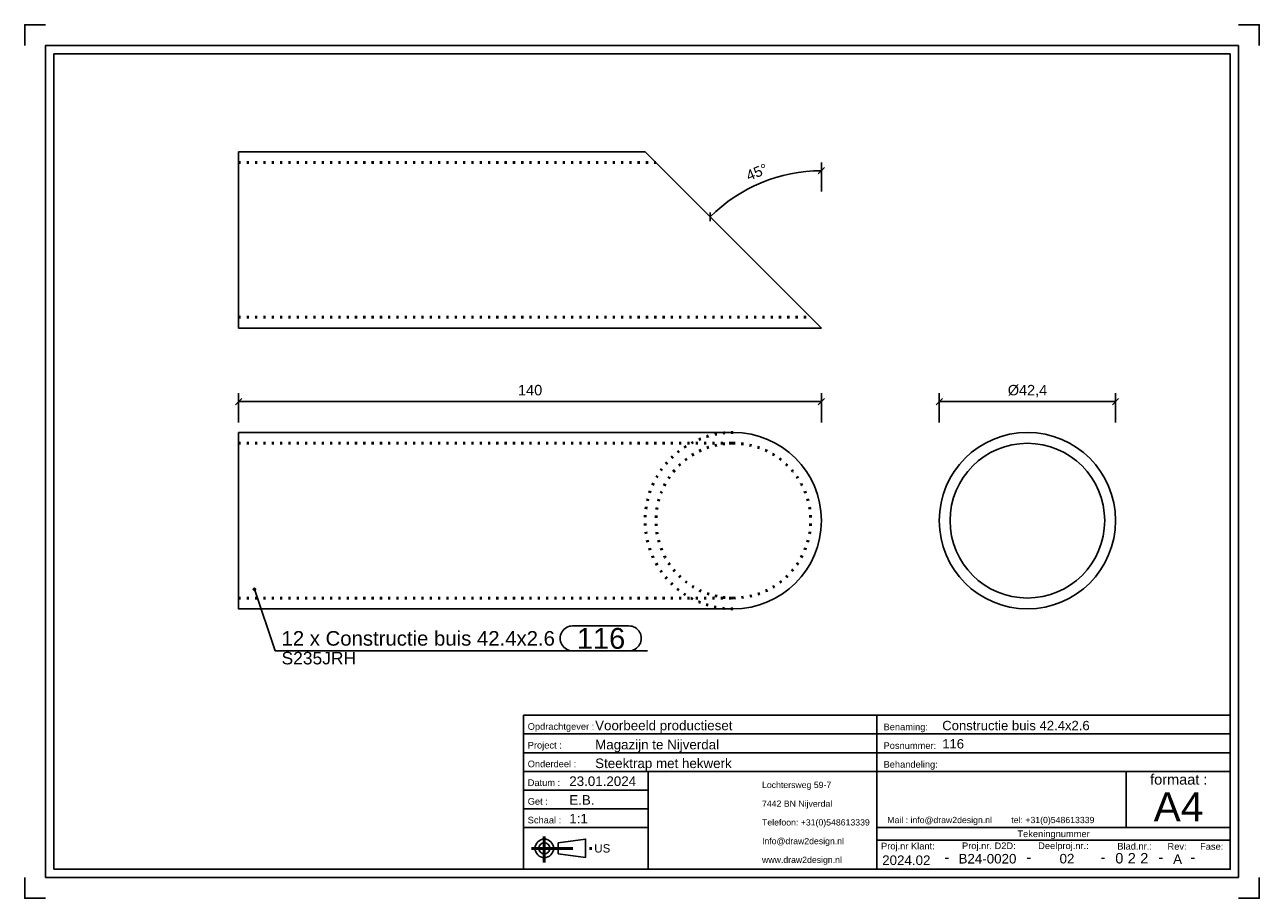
# Model space of a CAD drawing. Header units: millimetres. Extents: x 201 to 498, y -228 to -18.
import ezdxf
from ezdxf.enums import TextEntityAlignment as Align

# ---------------------------------------------------------------- set-up
doc = ezdxf.new("R2010")
doc.units = ezdxf.units.MM
doc.linetypes.add('DOT', pattern=[2, 0.5, -1.5])
doc.linetypes.add('STRICHPUNKT2', pattern=[18.5, 10, -4, 0.5, -4])
doc.layers.get('0').update_dxf_attribs({"linetype": 'CONTINUOUS'})
for name, color, linetype in [('DIM49', 4, 'CONTINUOUS'), ('TXT_ALL', 7, 'CONTINUOUS'), ('TXT_DIM49', 2, 'CONTINUOUS'), ('TXT_YELLOW', 2, 'CONTINUOUS')]:
    doc.layers.add(name, color=color, linetype=linetype)
doc.layers.add('LE_ALL', color=7, linetype='CONTINUOUS', lineweight=50)
doc.styles.add('ARIAL', font='arial.ttf')

# ---------------------------------------------------------------- blocks, each defined once
blk = doc.blocks.new('TFIELD_00005', base_point=(378.54, -218.75))
at = {"layer": 'TXT_YELLOW', "style": 'ARIAL'}
for s, p in [('Lochtersweg 59-7', (378.54, -200.75)), ('7442 BN Nijverdal', (378.54, -205.25)), ('Telefoon: +31(0)548613339', (378.54, -209.75)), ('Info@draw2design.nl', (378.54, -214.25)), ('www.draw2design.nl', (378.54, -218.75))]:
    blk.add_text(s, height=1.5, dxfattribs=at).set_placement(p, align=Align.MIDDLE_LEFT)
blk = doc.blocks.new('FLEX_00004', base_point=(391.35, -221))
blk.add_blockref('TFIELD_00005', (378.54, -218.75))
blk = doc.blocks.new('D2D_00003', base_point=(351.41, -219.14))
blk.add_blockref('FLEX_00004', (391.35, -221))
blk = doc.blocks.new('TFIELD_00007', base_point=(472.75, -206))
at = {"layer": 'TXT_YELLOW', "style": 'ARIAL'}
blk.add_text('A4', height=7, dxfattribs=at).set_placement((472.75, -206), align=Align.MIDDLE_LEFT)
blk = doc.blocks.new('FLEX_00006', base_point=(478.67, -211))
blk.add_blockref('TFIELD_00007', (472.75, -206))
blk = doc.blocks.new('TFIELD_00010', base_point=(408.67, -209.18))
at = {"layer": 'TXT_YELLOW', "style": 'ARIAL'}
blk.add_text('Mail : info@draw2design.nl        tel: +31(0)548613339', height=1.5, dxfattribs=at).set_placement((408.67, -209.18), align=Align.MIDDLE_LEFT)
blk = doc.blocks.new('FLEX_00009', base_point=(408.67, -210.43))
blk.add_blockref('TFIELD_00010', (408.67, -209.18))
blk = doc.blocks.new('DRAW2DESIGNLOGO_00008', base_point=(408.6, -207.51))
blk.add_blockref('FLEX_00009', (408.67, -210.43))
blk = doc.blocks.new('TFIELD_00014', base_point=(338.17, -216))
at = {"layer": 'TXT_YELLOW', "style": 'ARIAL'}
blk.add_text('US', height=2, dxfattribs=at).set_placement((338.17, -216), align=Align.MIDDLE_LEFT)
blk = doc.blocks.new('FLEX_00013', base_point=(338.17, -216))
blk.add_blockref('TFIELD_00014', (338.17, -216))
blk = doc.blocks.new('US_00012', base_point=(327.5, -216))
blk.add_line((329.52, -217.33), (336.08, -218.22))
blk.add_lwpolyline([(329.52, -217.33), (329.52, -214.67), (336.08, -213.78), (336.08, -218.22)])
for radius in [2.22, 1.33]:
    blk.add_circle((326.17, -216), radius)
at = {"layer": 'LE_ALL', "color": 1, "linetype": 'STRICHPUNKT2'}
for p, q in [((326.17, -213.18), (326.17, -219.41)), ((323.06, -216), (337.93, -216))]:
    blk.add_line(p, q, dxfattribs=at)
blk.add_blockref('FLEX_00013', (338.17, -216))
blk = doc.blocks.new('SCHRIFE_00016', base_point=(332.17, -201))
for p, q in [((321.17, -184), (406.17, -184)), ((406.17, -184), (491.17, -184)), ((406.17, -221), (406.17, -184)), ((491.17, -184), (491.17, -221)), ((321.17, -188.5), (406.17, -188.5)), ((406.17, -188.5), (491.17, -188.5)), ((321.17, -193), (406.17, -193)), ((406.17, -193), (491.17, -193)), ((321.17, -197.5), (491.17, -197.5)), ((351.17, -197.5), (351.17, -221)), ((466.17, -197.5), (466.17, -211)), ((351.17, -202), (321.17, -202)), ((351.17, -206.5), (321.17, -206.5)), ((351.17, -211), (321.17, -211)), ((491.17, -211), (406.17, -211)), ((491.17, -214), (406.17, -214))]:
    blk.add_line(p, q)
blk.add_lwpolyline([(491.17, -221), (321.17, -221), (321.17, -184)])
at = {"layer": 'TXT_YELLOW', "style": 'ARIAL'}
for s, height, p in [('Voorbeeld productieset', 2.3, (338.39, -187.6)), ('Constructie buis 42.4x2.6', 2.25, (421.89, -187.6)), ('Magazijn te Nijverdal', 2.3, (338.39, -192.2)), ('116', 2.25, (421.89, -191.99)), ('Steektrap met hekwerk', 2.3, (338.39, -196.7)), ('23.01.2024', 2.3, (332.17, -201)), ('E.B.', 2.3, (332.17, -205.5)), ('1:1', 2.3, (332.17, -210))]:
    blk.add_text(s, height=height, dxfattribs=at).set_placement(p)
for s, height, p in [('2024.02', 2.3, (413.25, -220)), ('-', 2.5, (422.99, -219.34)), ('B24-0020', 2.3, (432.77, -219.64)), ('-', 2.5, (442.74, -219.34)), ('02', 2.3, (451.9, -219.62)), ('-', 2.5, (460.57, -219.34)), ('-', 2.5, (474.5, -219.34)), ('A', 2.3, (478.51, -219.73)), ('-', 2.5, (482.16, -219.34))]:
    blk.add_text(s, height=height, dxfattribs=at).set_placement(p, align=Align.CENTER)
blk = doc.blocks.new('TFIELD_00020', base_point=(469.52, -218.37))
at = {"layer": 'TXT_ALL', "style": 'ARIAL'}
blk.add_text('2', height=2.5, dxfattribs=at).set_placement((469.52, -218.37), align=Align.MIDDLE_LEFT)
blk = doc.blocks.new('2_00019')
blk.add_blockref('TFIELD_00020', (469.52, -218.37))
blk = doc.blocks.new('TELLER1_00018')
blk.add_blockref('2_00019', (0, 0))
blk = doc.blocks.new('TFIELD_00023', base_point=(466.52, -218.37))
at = {"layer": 'TXT_ALL', "style": 'ARIAL'}
blk.add_text('2', height=2.5, dxfattribs=at).set_placement((466.52, -218.37), align=Align.MIDDLE_LEFT)
blk = doc.blocks.new('2_00022')
blk.add_blockref('TFIELD_00023', (466.52, -218.37))
blk = doc.blocks.new('TELLER2_00021')
blk.add_blockref('2_00022', (0, 0))
blk = doc.blocks.new('TFIELD_00026', base_point=(463.52, -218.37))
at = {"layer": 'TXT_ALL', "style": 'ARIAL'}
blk.add_text('0', height=2.5, dxfattribs=at).set_placement((463.52, -218.37), align=Align.MIDDLE_LEFT)
blk = doc.blocks.new('0_00025')
blk.add_blockref('TFIELD_00026', (463.52, -218.37))
blk = doc.blocks.new('TELLER3_00024')
blk.add_blockref('0_00025', (0, 0))
blk = doc.blocks.new('NL_00027', base_point=(322.17, -187.5))
at = {"layer": 'TXT_ALL', "color": 1, "style": 'ARIAL'}
blk.add_text('Tekeningnummer', height=1.6, dxfattribs=at).set_placement((448.67, -212.5), align=Align.MIDDLE_CENTER)
at = {"layer": 'TXT_YELLOW', "style": 'ARIAL'}
for s, p in [('Opdrachtgever :', (322.17, -187.5)), ('Benaming:', (407.77, -187.6)), ('Project :', (322.17, -192)), ('Posnummer:', (407.77, -192.1)), ('Onderdeel :', (322.17, -196.5)), ('Behandeling:', (407.77, -196.6)), ('Datum :', (322.17, -201)), ('Get :', (322.17, -205.5)), ('Schaal :', (322.17, -210)), ('Proj.nr Klant:', (407.17, -216.25)), ('Proj.nr. D2D:', (426.65, -216.18)), ('Deelproj.nr.:', (444.97, -216.17)), ('Blad.nr.:', (464.01, -216.29)), ('Rev:', (476.08, -216.33)), ('Fase:', (483.92, -216.33))]:
    blk.add_text(s, height=1.6, dxfattribs=at).set_placement(p)
blk.add_text('formaat :', height=2.5, dxfattribs=at).set_placement((478.79, -200.68), align=Align.CENTER)
blk = doc.blocks.new('SCHRIFE_00015')
for name, p in [('SCHRIFE_00016', (332.17, -201)), ('NL_00027', (322.17, -187.5)), ('TELLER3_00024', (0, 0)), ('TELLER2_00021', (0, 0)), ('TELLER1_00018', (0, 0))]:
    blk.add_blockref(name, p)
blk = doc.blocks.new('DINA4Q_00002', base_point=(491.17, -25))
for p, q in [((493.17, -23), (493.17, -223)), ((208.17, -221), (208.17, -25)), ((208.17, -25), (491.17, -25)), ((206.17, -223), (493.17, -223))]:
    blk.add_line(p, q)
for points in [[(201.17, -23), (201.17, -18), (206.17, -18)], [(493.17, -18), (498.17, -18), (498.17, -23)], [(206.17, -223), (206.17, -23), (493.17, -23)], [(491.17, -25), (491.17, -221), (208.17, -221)], [(201.17, -223), (201.17, -228), (206.17, -228)], [(493.17, -228), (498.17, -228), (498.17, -223)]]:
    blk.add_lwpolyline(points)
for name, p in [('SCHRIFE_00015', (0, 0)), ('D2D_00003', (351.41, -219.14)), ('FLEX_00006', (478.67, -211)), ('DRAW2DESIGNLOGO_00008', (408.6, -207.51)), ('US_00012', (327.5, -216))]:
    blk.add_blockref(name, p)
blk = doc.blocks.new('_ZBL0016_00001')
blk.add_blockref('DINA4Q_00002', (491.17, -25))
blk = doc.blocks.new('_D1', base_point=(375.36, -55.59))
at = {"layer": 'DIM49', "color": 1}
for p, q in [((392.08, -53.86), (393.55, -52.34)), ((392.82, -58.1), (392.82, -51.1)), ((366.09, -63.12), (366.06, -65.24))]:
    blk.add_line(p, q, dxfattribs=at)
blk.add_ellipse((392.82, -90.92), major_axis=(37.82, 0), ratio=1, start_param=1.570796, end_param=2.356194, dxfattribs=at)
at = {"layer": 'TXT_DIM49', "style": 'ARIAL'}
for s, p in [('45', (375.36, -55.59)), ('°', (378.9, -54.12))]:
    blk.add_text(s, height=2.5, rotation=22.5001, dxfattribs=at).set_placement(p)
blk = doc.blocks.new('Constructie buis 42.4x2.6_00035', base_point=(252.62, -88.32))
for p in [(252.62, -48.52), (392.82, -90.92)]:
    blk.add_line(p, (350.42, -48.52))
blk.add_lwpolyline([(252.62, -48.52), (252.62, -90.92), (392.82, -90.92)])
at = {"layer": 'LE_ALL', "color": 3, "linetype": 'DOT'}
for p, q in [((252.62, -51.12), (353.02, -51.12)), ((252.62, -88.32), (390.22, -88.32))]:
    blk.add_line(p, q, dxfattribs=at)
blk.add_blockref('_D1', (375.36, -55.59))
blk = doc.blocks.new('Constructie buis 42.4x2.6_00034')
blk.add_blockref('Constructie buis 42.4x2.6_00035', (252.62, -88.32))
blk = doc.blocks.new('Hekwerk trap_00033')
blk.add_blockref('Constructie buis 42.4x2.6_00034', (0, 0))
blk = doc.blocks.new('Trapboom_00032')
blk.add_blockref('Hekwerk trap_00033', (0, 0))
blk = doc.blocks.new('Smits Agro_00031')
blk.add_blockref('Trapboom_00032', (0, 0))
blk = doc.blocks.new('Nijverdal_00030')
blk.add_blockref('Smits Agro_00031', (0, 0))
blk = doc.blocks.new('_A3D0030_00029')
blk.add_blockref('Nijverdal_00030', (0, 0))
blk = doc.blocks.new('_ANS0030_00028')
blk.add_blockref('_A3D0030_00029', (0, 0))
blk = doc.blocks.new('_D2', base_point=(319.84, -107.09))
at = {"layer": 'DIM49', "color": 1}
for p, q in [((252.62, -113.59), (252.62, -106.59)), ((392.82, -113.59), (392.82, -106.59)), ((253.37, -107.84), (251.87, -109.34)), ((252.62, -108.59), (392.82, -108.59)), ((392.07, -109.34), (393.57, -107.84))]:
    blk.add_line(p, q, dxfattribs=at)
at = {"layer": 'TXT_DIM49', "style": 'ARIAL'}
blk.add_text('140', height=2.5, dxfattribs=at).set_placement((319.84, -107.09))
blk = doc.blocks.new('SHAPE_00059', base_point=(256.42, -153.73))
at = {"layer": 'DIM49', "color": 3}
for p, q in [((256.16, -153.69), (256.68, -153.69)), ((256.21, -153.89), (256.62, -153.89)), ((256.53, -153.49), (256.31, -153.49)), ((256.42, -153.73), (261.45, -168.52)), ((332.98, -162.52), (346.5, -162.52)), ((261.45, -168.52), (351, -168.52)), ((346.5, -168.52), (332.98, -168.52))]:
    blk.add_line(p, q, dxfattribs=at)
blk.add_lwpolyline([(256.27, -153.51), (256.22, -153.56), (256.18, -153.61), (256.16, -153.68), (256.16, -153.75), (256.17, -153.82), (256.2, -153.88), (256.25, -153.93), (256.3, -153.97), (256.37, -153.99), (256.44, -153.99), (256.5, -153.98), (256.56, -153.95), (256.62, -153.9), (256.65, -153.85), (256.68, -153.78), (256.68, -153.71), (256.67, -153.65), (256.64, -153.58), (256.59, -153.53), (256.53, -153.5), (256.47, -153.47), (256.4, -153.47), (256.33, -153.48)], close=True, dxfattribs=at)
for centre, start_param, end_param in [((332.98, -165.52), 1.570796, 4.712389), ((346.5, -165.52), 4.712389, 7.853982)]:
    blk.add_ellipse(centre, major_axis=(3, 0), ratio=1, start_param=start_param, end_param=end_param, dxfattribs=at)
at = {"layer": 'TXT_DIM49', "style": 'ARIAL'}
for s, height, p in [('116', 5, (333.98, -165.52)), ('12 x Constructie buis 42.4x2.6', 3.5, (262.95, -165.52)), ('S235JRH', 3, (262.95, -170.27))]:
    blk.add_text(s, height=height, dxfattribs=at).set_placement(p, align=Align.MIDDLE_LEFT)
blk = doc.blocks.new('Constructie buis 42.4x2.6_00043', base_point=(371.62, -118.62))
blk.add_line((252.62, -116.02), (371.62, -116.02))
blk.add_lwpolyline([(252.62, -116.02), (252.62, -158.42), (371.62, -158.42)])
blk.add_arc((371.62, -137.22), 21.2, -90, 90)
at = {"layer": 'LE_ALL', "color": 3, "linetype": 'DOT'}
blk.add_line((252.62, -118.62), (371.62, -118.62), dxfattribs=at)
blk.add_lwpolyline([(252.62, -155.82), (371.62, -155.82, -1), (371.62, -118.62)], format="xyb", dxfattribs=at)
for radius, start, end in [(21.2, 90, -90), (18.6, -90, 90)]:
    blk.add_arc((371.62, -137.22), radius, start, end, dxfattribs=at)
for name, p in [('_D2', (319.84, -107.09)), ('SHAPE_00059', (256.42, -153.73))]:
    blk.add_blockref(name, p)
blk = doc.blocks.new('Constructie buis 42.4x2.6_00042')
blk.add_blockref('Constructie buis 42.4x2.6_00043', (371.62, -118.62))
blk = doc.blocks.new('Hekwerk trap_00041')
blk.add_blockref('Constructie buis 42.4x2.6_00042', (0, 0))
blk = doc.blocks.new('Trapboom_00040')
blk.add_blockref('Hekwerk trap_00041', (0, 0))
blk = doc.blocks.new('Smits Agro_00039')
blk.add_blockref('Trapboom_00040', (0, 0))
blk = doc.blocks.new('Nijverdal_00038')
blk.add_blockref('Smits Agro_00039', (0, 0))
blk = doc.blocks.new('_A3D0031_00037')
blk.add_blockref('Nijverdal_00038', (0, 0))
blk = doc.blocks.new('_ANS0031_00036')
blk.add_blockref('_A3D0031_00037', (0, 0))
blk = doc.blocks.new('_D3', base_point=(437.66, -107.09))
at = {"layer": 'DIM49', "color": 1}
for p, q in [((421.17, -113.59), (421.17, -106.59)), ((463.57, -113.59), (463.57, -106.59)), ((421.92, -107.84), (420.42, -109.34)), ((421.17, -108.59), (463.57, -108.59)), ((462.82, -109.34), (464.32, -107.84))]:
    blk.add_line(p, q, dxfattribs=at)
at = {"layer": 'TXT_DIM49', "style": 'ARIAL'}
for s, p in [('Ø', (437.66, -107.09)), ('42,4', (440.35, -107.09))]:
    blk.add_text(s, height=2.5, dxfattribs=at).set_placement(p)
blk = doc.blocks.new('Constructie buis 42.4x2.6_00051', base_point=(423.79, -138.17))
for radius in [21.2, 18.6]:
    blk.add_circle((442.37, -137.22), radius)
blk.add_blockref('_D3', (437.66, -107.09))
blk = doc.blocks.new('Constructie buis 42.4x2.6_00050')
blk.add_blockref('Constructie buis 42.4x2.6_00051', (423.79, -138.17))
blk = doc.blocks.new('Hekwerk trap_00049')
blk.add_blockref('Constructie buis 42.4x2.6_00050', (0, 0))
blk = doc.blocks.new('Trapboom_00048')
blk.add_blockref('Hekwerk trap_00049', (0, 0))
blk = doc.blocks.new('Smits Agro_00047')
blk.add_blockref('Trapboom_00048', (0, 0))
blk = doc.blocks.new('Nijverdal_00046')
blk.add_blockref('Smits Agro_00047', (0, 0))
blk = doc.blocks.new('_A3D0032_00045')
blk.add_blockref('Nijverdal_00046', (0, 0))
blk = doc.blocks.new('_ANS0032_00044')
blk.add_blockref('_A3D0032_00045', (0, 0))

msp = doc.modelspace()

# ---------------------------------------------------------------- block references
for name in ['_ZBL0016_00001', '_ANS0030_00028', '_ANS0031_00036', '_ANS0032_00044']:
    msp.add_blockref(name, (0, 0))

doc.saveas('drawing.dxf')
